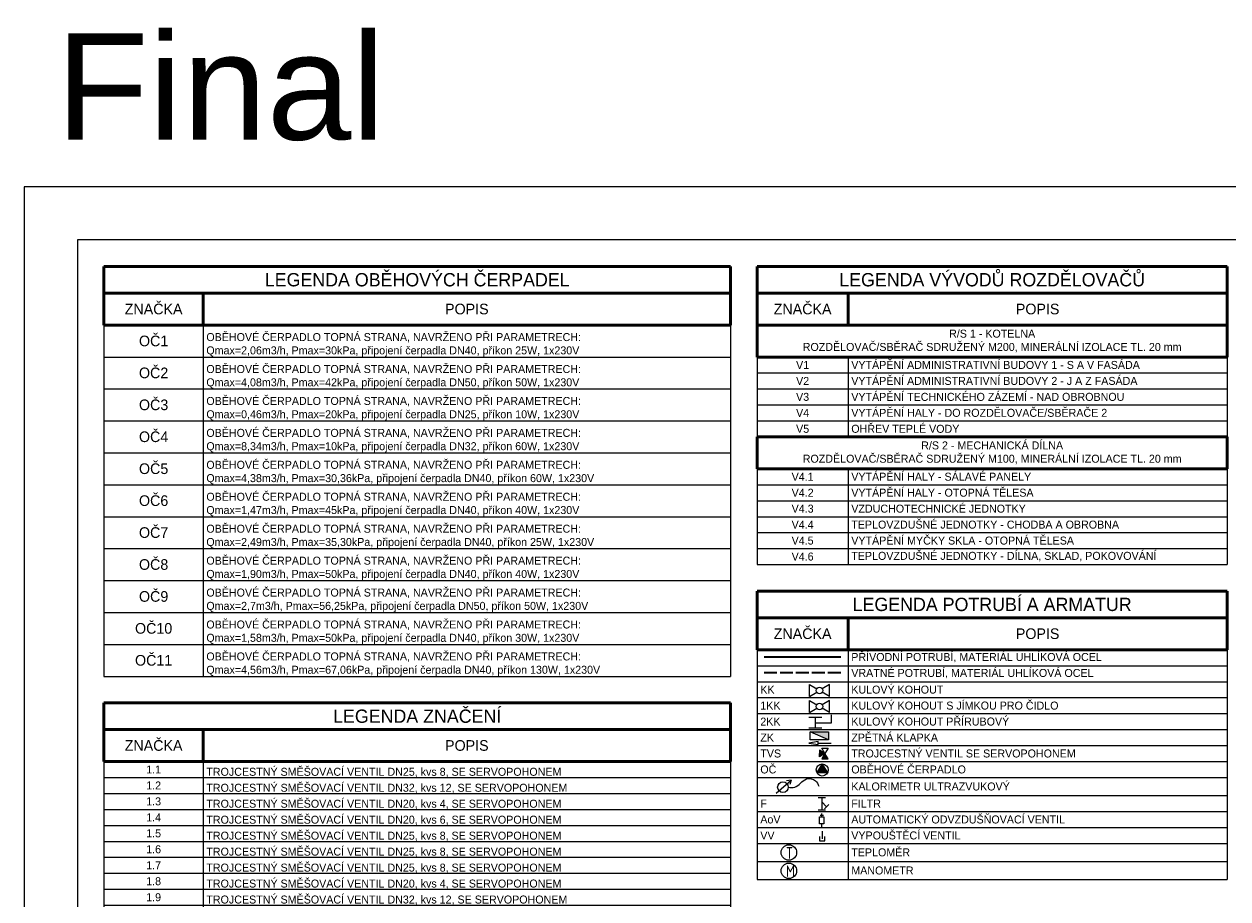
# Model space of a CAD drawing. Header units: millimetres. Extents: x -98431657 to -98227415, y -465497820 to -465456067.
# Tile 11 of 63: x -98431657 to -98420358, y -465464286 to -465456067. Entities that reach past the tile are written whole.
import ezdxf

# ---------------------------------------------------------------- set-up
doc = ezdxf.new("R2010")
doc.units = ezdxf.units.MM
doc.linetypes.add('ACAD_ISO02W100', pattern=[15, 12, -3])
doc.layers.add('AA_FORMÁTY NETISK', color=40, linetype='Continuous', plot=False)
for name, color, linetype, lineweight in [('AA_FORMÁTY TISK', 7, 'Continuous', 15), ('Kóty obecně', 7, 'Continuous', 25), ('Kóty_obecně', 7, 'Continuous', 25), ('Pasivní chlazení', 7, 'Continuous', 25), ('Standard', 7, 'Continuous', 25), ('Topení', 6, 'Continuous', 25), ('ZAM - POHLEDY_Pero_č.__2', 7, 'Continuous', 13), ('základ', 7, 'Continuous', 25)]:
    doc.layers.add(name, color=color, linetype=linetype, lineweight=lineweight)
doc.layers.add('URB_DOMY_skica_hatch', color=7, linetype='Continuous', lineweight=25, true_color=0x656565)
doc.styles.add('ARIAL', font='arial.ttf')
doc.styles.add('ISOCPEUR', font='isocpeur.ttf')

# ---------------------------------------------------------------- blocks, each defined once
blk = doc.blocks.new('*T214')
at = {"layer": 'Kóty_obecně', "color": 6, "linetype": 'ByBlock', "lineweight": 50, "transparency": 16777216}
for p, q in [((0, 0), (4413, 0)), ((0, 0), (0, -550)), ((4413, 0), (4413, -550)), ((0, -250), (4413, -250)), ((854, -250), (854, -550))]:
    blk.add_line(p, q, dxfattribs=at)
at = {"layer": 'Kóty_obecně', "color": 0, "lineweight": 50, "transparency": 16777216}
for p, q in [((0, -550), (4413, -550)), ((0, -550), (0, -850)), ((4413, -550), (4413, -850)), ((0, -850), (4413, -850)), ((0, -1600), (4413, -1600)), ((0, -1600), (0, -1900)), ((4413, -1600), (4413, -1900)), ((0, -1900), (4413, -1900))]:
    blk.add_line(p, q, dxfattribs=at)
at = {"layer": 'Kóty_obecně', "color": 0, "linetype": 'ByBlock', "lineweight": -2, "transparency": 16777216}
for p, q in [((0, -850), (0, -1600)), ((854, -850), (854, -1600)), ((4413, -850), (4413, -1600)), ((0, -1000), (4413, -1000)), ((0, -1150), (4413, -1150)), ((0, -1300), (4413, -1300)), ((0, -1450), (4413, -1450)), ((0, -1900), (0, -2800)), ((854, -1900), (854, -2800)), ((4413, -1900), (4413, -2800)), ((0, -2050), (4413, -2050)), ((0, -2200), (4413, -2200)), ((0, -2350), (4413, -2350)), ((0, -2500), (4413, -2500)), ((0, -2650), (4413, -2650)), ((0, -2800), (4413, -2800))]:
    blk.add_line(p, q, dxfattribs=at)
at = {"layer": 'Kóty_obecně', "color": 0, "transparency": 16777216}
for s, insert, char_height, width, attachment_point in [('{\\Fc:\\program files\\ab studio\\cadkonplus 2018\\2018\\fonts\\ic-simplex|c238;LEGENDA VÝVODŮ ROZDĚLOVAČŮ}', (2206, -125), 125, 4409.54, 5), ('Z{\\Fc:\\program files\\ab studio\\cadkonplus 2018\\2018\\fonts\\ic-simplex|c238;NAČKA}', (427, -400), 100, 851.02, 5), ('P{\\Fc:\\program files\\ab studio\\cadkonplus 2018\\2018\\fonts\\ic-simplex|c238;OPIS}', (2633, -400), 100, 3555.52, 5), ('{\\Ftxt|c238;R/S 1 - KOTELNA\\PROZDĚLOVAČ/SBĚRAČ SDRUŽENÝ M200, MINERÁLNÍ IZOLACE TL. 20 mm}', (2206, -700), 75, 4409.54, 5), ('{\\Fc:\\program files\\ab studio\\cadkonplus 2018\\2018\\fonts\\ic-simplex|c238;V1}', (427, -925), 75, 851.02, 5), ('\\A1;{\\Fc:\\program files\\ab studio\\cadkonplus 2018\\2018\\fonts\\ic-simplex|c238; VYTÁPĚNÍ ADMINISTRATIVNÍ BUDOVY 1 - S A V FASÁDA}', (856, -925), 75, 3555.52, 4), ('\\A1;{\\Fc:\\program files\\ab studio\\cadkonplus 2018\\2018\\fonts\\ic-simplex|c238; VYTÁPĚNÍ ADMINISTRATIVNÍ BUDOVY 2 - J A Z FASÁDA}', (856, -1075), 75, 3555.52, 4), ('{\\Fc:\\program files\\ab studio\\cadkonplus 2018\\2018\\fonts\\ic-simplex|c238;V2}', (427, -1075), 75, 851.02, 5), ('{\\Fc:\\program files\\ab studio\\cadkonplus 2018\\2018\\fonts\\ic-simplex|c238;V3}', (427, -1225), 75, 851.02, 5), ('\\A1;{\\Fc:\\program files\\ab studio\\cadkonplus 2018\\2018\\fonts\\ic-simplex|c238; VYTÁPĚNÍ TECHNICKÉHO ZÁZEMÍ - NAD OBROBNOU}', (856, -1225), 75, 3555.52, 4), ('{\\Fc:\\program files\\ab studio\\cadkonplus 2018\\2018\\fonts\\ic-simplex|c238;V4}', (427, -1375), 75, 851.02, 5), ('\\A1;{\\Ftxt|c238; \\Fc:\\program files\\ab studio\\cadkonplus 2018\\2018\\fonts\\ic-simplex|c238;VYTÁPĚNÍ HALY - DO ROZDĚLOVAČE/SBĚRAČE 2}', (856, -1375), 75, 3555.52, 4), ('\\A1;{\\Fc:\\program files\\ab studio\\cadkonplus 2018\\2018\\fonts\\ic-simplex|c238; OHŘEV TEPLÉ VODY}', (856, -1525), 75, 3555.52, 4), ('{\\Fc:\\program files\\ab studio\\cadkonplus 2018\\2018\\fonts\\ic-simplex|c238;V5}', (427, -1525), 75, 851.02, 5), ('{\\Ftxt|c238;R/S 2 - MECHANICKÁ DÍLNA\\PROZDĚLOVAČ/SBĚRAČ SDRUŽENÝ M100, MINERÁLNÍ IZOLACE TL. 20 mm}', (2206, -1750), 75, 4409.54, 5), ('\\A1;{\\Fc:\\program files\\ab studio\\cadkonplus 2018\\2018\\fonts\\ic-simplex|c238; VYTÁPĚNÍ HALY - SÁLAVÉ PANELY}', (856, -1975), 75, 3555.52, 4), ('{\\Fc:\\program files\\ab studio\\cadkonplus 2018\\2018\\fonts\\ic-simplex|c238;V4.1}', (427, -1975), 75, 851.02, 5), ('{\\Fc:\\program files\\ab studio\\cadkonplus 2018\\2018\\fonts\\ic-simplex|c238;V4.2}', (427, -2125), 75, 851.02, 5), ('\\A1;{\\Fc:\\program files\\ab studio\\cadkonplus 2018\\2018\\fonts\\ic-simplex|c238; VYTÁPĚNÍ HALY - OTOPNÁ TĚLESA}', (856, -2125), 75, 3555.52, 4), ('{\\Fc:\\program files\\ab studio\\cadkonplus 2018\\2018\\fonts\\ic-simplex|c238;V4.3}', (427, -2275), 75, 851.02, 5), ('\\A1;{\\Fc:\\program files\\ab studio\\cadkonplus 2018\\2018\\fonts\\ic-simplex|c238; VZDUCHOTECHNICKÉ JEDNOTKY}', (856, -2275), 75, 3555.52, 4), ('\\A1;{\\Fc:\\program files\\ab studio\\cadkonplus 2018\\2018\\fonts\\ic-simplex|c238; TEPLOVZDUŠNÉ JEDNOTKY - CHODBA A OBROBNA}', (856, -2425), 75, 3555.52, 4), ('{\\Fc:\\program files\\ab studio\\cadkonplus 2018\\2018\\fonts\\ic-simplex|c238;V4.4}', (427, -2425), 75, 851.02, 5), ('{\\Fc:\\program files\\ab studio\\cadkonplus 2018\\2018\\fonts\\ic-simplex|c238;V4.5}', (427, -2575), 75, 851.02, 5), ('\\A1;{\\Fc:\\program files\\ab studio\\cadkonplus 2018\\2018\\fonts\\ic-simplex|c238; VYTÁPĚNÍ MYČKY SKLA - OTOPNÁ TĚLESA}', (856, -2575), 75, 3555.52, 4), ('{\\Fc:\\program files\\ab studio\\cadkonplus 2018\\2018\\fonts\\ic-simplex|c238;V4.6}', (427, -2725), 75, 851.02, 5), ('\\A1;{\\Fc:\\program files\\ab studio\\cadkonplus 2018\\2018\\fonts\\ic-simplex|c238; TEPLOVZDUŠNÉ JEDNOTKY - DÍLNA, SKLAD, POKOVOVÁNÍ}', (856, -2725), 75, 3555.52, 4)]:
    blk.add_mtext(s, dxfattribs=dict(at, insert=insert, char_height=char_height, width=width, attachment_point=attachment_point))
blk = doc.blocks.new('*T215')
at = {"layer": 'Kóty_obecně', "color": 6, "linetype": 'ByBlock', "lineweight": 50, "transparency": 16777216}
for p, q in [((0, 0), (5881, 0)), ((0, 0), (0, -550)), ((5881, 0), (5881, -550)), ((0, -250), (5881, -250)), ((931, -250), (931, -550))]:
    blk.add_line(p, q, dxfattribs=at)
at = {"layer": 'Kóty_obecně', "color": 0, "lineweight": 50, "transparency": 16777216}
blk.add_line((0, -550), (5881, -550), dxfattribs=at)
at = {"layer": 'Kóty_obecně', "color": 0, "linetype": 'ByBlock', "lineweight": -2, "transparency": 16777216}
for p, q in [((0, -550), (0, -1150)), ((931, -550), (931, -1150)), ((5881, -550), (5881, -2650)), ((0, -700), (5881, -700)), ((0, -850), (5881, -850)), ((0, -1000), (5881, -1000)), ((931, -1150), (5881, -1150)), ((0, -1300), (0, -2650)), ((931, -1300), (5881, -1300)), ((931, -1300), (931, -2650)), ((0, -1450), (5881, -1450)), ((0, -1600), (5881, -1600)), ((0, -1750), (5881, -1750)), ((0, -1900), (5881, -1900)), ((0, -2050), (5881, -2050)), ((0, -2200), (5881, -2200)), ((0, -2350), (5881, -2350)), ((0, -2500), (5881, -2500)), ((0, -2650), (5881, -2650))]:
    blk.add_line(p, q, dxfattribs=at)
at = {"layer": 'Kóty_obecně', "color": 0, "lineweight": -2, "transparency": 16777216}
for p, q in [((0, -1150), (931, -1150)), ((0, -1150), (0, -1300)), ((931, -1150), (931, -1300)), ((0, -1300), (931, -1300))]:
    blk.add_line(p, q, dxfattribs=at)
at = {"layer": 'Kóty_obecně', "color": 0, "transparency": 16777216}
for s, insert, char_height, width, attachment_point in [('{\\Fc:\\program files\\ab studio\\cadkonplus 2018\\2018\\fonts\\ic-simplex|c238;LEGENDA ZNAČENÍ}', (2940, -125), 125, 5877.66, 5), ('Z{\\Fc:\\program files\\ab studio\\cadkonplus 2018\\2018\\fonts\\ic-simplex|c238;NAČKA}', (466, -400), 100, 928.03, 5), ('P{\\Fc:\\program files\\ab studio\\cadkonplus 2018\\2018\\fonts\\ic-simplex|c238;OPIS}', (3406, -400), 100, 4946.63, 5), ('{\\Fc:\\program files\\ab studio\\cadkonplus 2018\\2018\\fonts\\ic-simplex|c238;1.1}', (466, -625), 75, 928.03, 5), ('\\A1;{\\Fc:\\program files\\ab studio\\cadkonplus 2018\\2018\\fonts\\ic-simplex|c238; TROJCESTNÝ SMĚŠOVACÍ VENTIL DN25, kvs 8, SE SERVOPOHONEM}', (933, -698), 75, 4946.63, 7), ('{\\Fc:\\program files\\ab studio\\cadkonplus 2018\\2018\\fonts\\ic-simplex|c238;1.2}', (466, -775), 75, 928.03, 5), ('\\A1;{\\Fc:\\program files\\ab studio\\cadkonplus 2018\\2018\\fonts\\ic-simplex|c238; TROJCESTNÝ SMĚŠOVACÍ VENTIL DN32, kvs 12, SE SERVOPOHONEM}', (933, -848), 75, 4946.63, 7), ('{\\Fc:\\program files\\ab studio\\cadkonplus 2018\\2018\\fonts\\ic-simplex|c238;1.3}', (466, -925), 75, 928.03, 5), ('\\A1;{\\Fc:\\program files\\ab studio\\cadkonplus 2018\\2018\\fonts\\ic-simplex|c238; TROJCESTNÝ SMĚŠOVACÍ VENTIL DN20, kvs 4, SE SERVOPOHONEM}', (933, -998), 75, 4946.63, 7), ('{\\Fc:\\program files\\ab studio\\cadkonplus 2018\\2018\\fonts\\ic-simplex|c238;1.4}', (466, -1075), 75, 928.03, 5), ('\\A1;{\\Fc:\\program files\\ab studio\\cadkonplus 2018\\2018\\fonts\\ic-simplex|c238; TROJCESTNÝ SMĚŠOVACÍ VENTIL DN20, kvs 6, SE SERVOPOHONEM}', (933, -1148), 75, 4946.63, 7), ('{\\Fc:\\program files\\ab studio\\cadkonplus 2018\\2018\\fonts\\ic-simplex|c238;1.5}', (466, -1225), 75, 928.03, 5), ('\\A1;{\\Fc:\\program files\\ab studio\\cadkonplus 2018\\2018\\fonts\\ic-simplex|c238; TROJCESTNÝ SMĚŠOVACÍ VENTIL DN25, kvs 8, SE SERVOPOHONEM}', (933, -1298), 75, 4946.63, 7), ('{\\Fc:\\program files\\ab studio\\cadkonplus 2018\\2018\\fonts\\ic-simplex|c238;1.6}', (466, -1375), 75, 928.03, 5), ('\\A1;{\\Fc:\\program files\\ab studio\\cadkonplus 2018\\2018\\fonts\\ic-simplex|c238; TROJCESTNÝ SMĚŠOVACÍ VENTIL DN25, kvs 8, SE SERVOPOHONEM}', (933, -1448), 75, 4946.63, 7), ('{\\Fc:\\program files\\ab studio\\cadkonplus 2018\\2018\\fonts\\ic-simplex|c238;1.7}', (466, -1525), 75, 928.03, 5), ('\\A1;{\\Fc:\\program files\\ab studio\\cadkonplus 2018\\2018\\fonts\\ic-simplex|c238; TROJCESTNÝ SMĚŠOVACÍ VENTIL DN25, kvs 8, SE SERVOPOHONEM}', (933, -1598), 75, 4946.63, 7), ('{\\Fc:\\program files\\ab studio\\cadkonplus 2018\\2018\\fonts\\ic-simplex|c238;1.8}', (466, -1675), 75, 928.03, 5), ('\\A1;{\\Fc:\\program files\\ab studio\\cadkonplus 2018\\2018\\fonts\\ic-simplex|c238; TROJCESTNÝ SMĚŠOVACÍ VENTIL DN20, kvs 4, SE SERVOPOHONEM}', (933, -1748), 75, 4946.63, 7), ('{\\Fc:\\program files\\ab studio\\cadkonplus 2018\\2018\\fonts\\ic-simplex|c238;1.9}', (466, -1825), 75, 928.03, 5), ('\\A1;{\\Fc:\\program files\\ab studio\\cadkonplus 2018\\2018\\fonts\\ic-simplex|c238; TROJCESTNÝ SMĚŠOVACÍ VENTIL DN32, kvs 12, SE SERVOPOHONEM}', (933, -1898), 75, 4946.63, 7), ('{\\Fc:\\program files\\ab studio\\cadkonplus 2018\\2018\\fonts\\ic-simplex|c238;2.1}', (466, -1975), 75, 928.03, 5), ('\\A1;{\\Fc:\\program files\\ab studio\\cadkonplus 2018\\2018\\fonts\\ic-simplex|c238; KALORIMETR ULTRAZVUKOVÝ, DN25, Q=3,5 m\\H0.7x;\\S3^ ;\\H1.42857x;/h}', (933, -2048), 75, 4946.63, 7), ('{\\Fc:\\program files\\ab studio\\cadkonplus 2018\\2018\\fonts\\ic-simplex|c238;2.2}', (466, -2125), 75, 928.03, 5), ('\\A1;{\\Fc:\\program files\\ab studio\\cadkonplus 2018\\2018\\fonts\\ic-simplex|c238; KALORIMETR ULTRAZVUKOVÝ, DN32, Q=6 m\\H0.7x;\\S3^ ;\\H1.42857x;/h}', (933, -2198), 75, 4946.63, 7), ('{\\Ftxt|c238;2.3}', (466, -2275), 75, 928.03, 5), ('\\A1;{\\Fc:\\program files\\ab studio\\cadkonplus 2018\\2018\\fonts\\ic-simplex|c238; KALORIMETR ULTRAZVUKOVÝ, DN25, Q=6 m\\H0.7x;\\S3^ ;\\H1.42857x;/h}', (933, -2348), 75, 4946.63, 7), ('\\A1;{\\Fc:\\program files\\ab studio\\cadkonplus 2018\\2018\\fonts\\ic-simplex|c238; KALORIMETR ULTRAZVUKOVÝ, DN25, Q=3,5 m\\H0.7x;\\S3^ ;\\H1.42857x;/h}', (933, -2498), 75, 4946.63, 7), ('{\\Ftxt|c238;2.4}', (466, -2425), 75, 928.03, 5), ('{\\Ftxt|c238;3}', (466, -2575), 75, 928.03, 5), ('\\A1;{\\Fc:\\program files\\ab studio\\cadkonplus 2018\\2018\\fonts\\ic-simplex|c238; TERMOHYDRAULICKÝ ROZDĚLOVAČ DN200, PŘIPOJENÍ DN75, Q=8,34 m\\H0.7x;\\S3^ ;\\H1.42857x;/h}', (933, -2648), 75, 4946.63, 7)]:
    blk.add_mtext(s, dxfattribs=dict(at, insert=insert, char_height=char_height, width=width, attachment_point=attachment_point))
blk = doc.blocks.new('*T216')
at = {"layer": 'Kóty_obecně', "color": 6, "linetype": 'ByBlock', "lineweight": 50, "transparency": 16777216}
for p, q in [((0, 0), (5881, 0)), ((0, 0), (0, -550)), ((5881, 0), (5881, -550)), ((0, -250), (5881, -250)), ((931, -250), (931, -550))]:
    blk.add_line(p, q, dxfattribs=at)
at = {"layer": 'Kóty_obecně', "color": 0, "lineweight": 50, "transparency": 16777216}
blk.add_line((0, -550), (5881, -550), dxfattribs=at)
at = {"layer": 'Kóty_obecně', "color": 0, "linetype": 'ByBlock', "lineweight": -2, "transparency": 16777216}
for p, q in [((0, -550), (0, -1750)), ((931, -550), (931, -1750)), ((5881, -550), (5881, -3850)), ((0, -850), (5881, -850)), ((0, -1150), (5881, -1150)), ((0, -1450), (5881, -1450)), ((931, -1750), (5881, -1750)), ((0, -2050), (0, -3850)), ((931, -2050), (5881, -2050)), ((931, -2050), (931, -3850)), ((0, -2350), (5881, -2350)), ((0, -2650), (5881, -2650)), ((0, -2950), (5881, -2950)), ((0, -3250), (5881, -3250)), ((0, -3550), (5881, -3550)), ((0, -3850), (5881, -3850))]:
    blk.add_line(p, q, dxfattribs=at)
at = {"layer": 'Kóty_obecně', "color": 0, "lineweight": -2, "transparency": 16777216}
for p, q in [((0, -1750), (931, -1750)), ((0, -1750), (0, -2050)), ((931, -1750), (931, -2050)), ((0, -2050), (931, -2050))]:
    blk.add_line(p, q, dxfattribs=at)
at = {"layer": 'Kóty_obecně', "color": 0, "transparency": 16777216}
for s, insert, char_height, width, attachment_point in [('{\\Fc:\\program files\\ab studio\\cadkonplus 2018\\2018\\fonts\\ic-simplex|c238;LEGENDA OBĚHOVÝCH ČERPADEL}', (2940, -125), 125, 5877.66, 5), ('Z{\\Fc:\\program files\\ab studio\\cadkonplus 2018\\2018\\fonts\\ic-simplex|c238;NAČKA}', (466, -400), 100, 928.03, 5), ('P{\\Fc:\\program files\\ab studio\\cadkonplus 2018\\2018\\fonts\\ic-simplex|c238;OPIS}', (3406, -400), 100, 4946.63, 5), ('{\\Fc:\\program files\\ab studio\\cadkonplus 2018\\2018\\fonts\\ic-simplex|c238;OČ1}', (466, -700), 100, 928.03, 5), ('\\A1;{\\Fc:\\program files\\ab studio\\cadkonplus 2018\\2018\\fonts\\ic-simplex|c238; OBĚHOVÉ ČERPADLO TOPNÁ STRANA, NAVRŽENO PŘI PARAMETRECH:\\P Qmax=2,06m3/h, Pmax=30kPa, připojení čerpadla DN40, příkon 25W, 1x230V}', (933, -848), 75, 4946.63, 7), ('{\\Fc:\\program files\\ab studio\\cadkonplus 2018\\2018\\fonts\\ic-simplex|c238;OČ2}', (466, -1000), 100, 928.03, 5), ('\\A1;{\\Fc:\\program files\\ab studio\\cadkonplus 2018\\2018\\fonts\\ic-simplex|c238; OBĚHOVÉ ČERPADLO TOPNÁ STRANA, NAVRŽENO PŘI PARAMETRECH:\\P Qmax=4,08m3/h, Pmax=42kPa, připojení čerpadla DN50, příkon 50W, 1x230V}', (933, -1148), 75, 4946.63, 7), ('{\\Fc:\\program files\\ab studio\\cadkonplus 2018\\2018\\fonts\\ic-simplex|c238;OČ3}', (466, -1300), 100, 928.03, 5), ('\\A1;{\\Fc:\\program files\\ab studio\\cadkonplus 2018\\2018\\fonts\\ic-simplex|c238; OBĚHOVÉ ČERPADLO TOPNÁ STRANA, NAVRŽENO PŘI PARAMETRECH:\\P Qmax=0,46m3/h, Pmax=20kPa, připojení čerpadla DN25, příkon 10W, 1x230V}', (933, -1448), 75, 4946.63, 7), ('{\\Fc:\\program files\\ab studio\\cadkonplus 2018\\2018\\fonts\\ic-simplex|c238;OČ4}', (466, -1600), 100, 928.03, 5), ('\\A1;{\\Fc:\\program files\\ab studio\\cadkonplus 2018\\2018\\fonts\\ic-simplex|c238; OBĚHOVÉ ČERPADLO TOPNÁ STRANA, NAVRŽENO PŘI PARAMETRECH:\\P Qmax=8,34m3/h, Pmax=10kPa, připojení čerpadla DN32, příkon 60W, 1x230V}', (933, -1748), 75, 4946.63, 7), ('{\\Fc:\\program files\\ab studio\\cadkonplus 2018\\2018\\fonts\\ic-simplex|c238;OČ5}', (466, -1900), 100, 928.03, 5), ('\\A1;{\\Fc:\\program files\\ab studio\\cadkonplus 2018\\2018\\fonts\\ic-simplex|c238; OBĚHOVÉ ČERPADLO TOPNÁ STRANA, NAVRŽENO PŘI PARAMETRECH:\\P Qmax=4,38m3/h, Pmax=30,36kPa, připojení čerpadla DN40, příkon 60W, 1x230V}', (933, -2048), 75, 4946.63, 7), ('{\\Fc:\\program files\\ab studio\\cadkonplus 2018\\2018\\fonts\\ic-simplex|c238;OČ6}', (466, -2200), 100, 928.03, 5), ('\\A1;{\\Fc:\\program files\\ab studio\\cadkonplus 2018\\2018\\fonts\\ic-simplex|c238; OBĚHOVÉ ČERPADLO TOPNÁ STRANA, NAVRŽENO PŘI PARAMETRECH:\\P Qmax=1,47m3/h, Pmax=45kPa, připojení čerpadla DN40, příkon 40W, 1x230V}', (933, -2348), 75, 4946.63, 7), ('{\\Fc:\\program files\\ab studio\\cadkonplus 2018\\2018\\fonts\\ic-simplex|c238;OČ7}', (466, -2500), 100, 928.03, 5), ('\\A1;{\\Fc:\\program files\\ab studio\\cadkonplus 2018\\2018\\fonts\\ic-simplex|c238; OBĚHOVÉ ČERPADLO TOPNÁ STRANA, NAVRŽENO PŘI PARAMETRECH:\\P Qmax=2,49m3/h, Pmax=35,30kPa, připojení čerpadla DN40, příkon 25W, 1x230V}', (933, -2648), 75, 4946.63, 7), ('{\\Fc:\\program files\\ab studio\\cadkonplus 2018\\2018\\fonts\\ic-simplex|c238;OČ8}', (466, -2800), 100, 928.03, 5), ('\\A1;{\\Fc:\\program files\\ab studio\\cadkonplus 2018\\2018\\fonts\\ic-simplex|c238; OBĚHOVÉ ČERPADLO TOPNÁ STRANA, NAVRŽENO PŘI PARAMETRECH:\\P Qmax=1,90m3/h, Pmax=50kPa, připojení čerpadla DN40, příkon 40W, 1x230V}', (933, -2948), 75, 4946.63, 7), ('{\\Fc:\\program files\\ab studio\\cadkonplus 2018\\2018\\fonts\\ic-simplex|c238;OČ9}', (466, -3100), 100, 928.03, 5), ('\\A1;{\\Fc:\\program files\\ab studio\\cadkonplus 2018\\2018\\fonts\\ic-simplex|c238; OBĚHOVÉ ČERPADLO TOPNÁ STRANA, NAVRŽENO PŘI PARAMETRECH:\\P Qmax=2,7m3/h, Pmax=56,25kPa, připojení čerpadla DN50, příkon 50W, 1x230V}', (933, -3248), 75, 4946.63, 7), ('{\\Fc:\\program files\\ab studio\\cadkonplus 2018\\2018\\fonts\\ic-simplex|c238;OČ10}', (466, -3400), 100, 928.03, 5), ('\\A1;{\\Fc:\\program files\\ab studio\\cadkonplus 2018\\2018\\fonts\\ic-simplex|c238; OBĚHOVÉ ČERPADLO TOPNÁ STRANA, NAVRŽENO PŘI PARAMETRECH:\\P Qmax=1,58m3/h, Pmax=50kPa, připojení čerpadla DN40, příkon 30W, 1x230V}', (933, -3548), 75, 4946.63, 7), ('{\\Fc:\\program files\\ab studio\\cadkonplus 2018\\2018\\fonts\\ic-simplex|c238;OČ11}', (466, -3700), 100, 928.03, 5), ('\\A1;{\\Fc:\\program files\\ab studio\\cadkonplus 2018\\2018\\fonts\\ic-simplex|c238; OBĚHOVÉ ČERPADLO TOPNÁ STRANA, NAVRŽENO PŘI PARAMETRECH:\\P Qmax=4,56m3/h, Pmax=67,06kPa, připojení čerpadla DN40, příkon 130W, 1x230V}', (933, -3848), 75, 4946.63, 7)]:
    blk.add_mtext(s, dxfattribs=dict(at, insert=insert, char_height=char_height, width=width, attachment_point=attachment_point))
blk = doc.blocks.new('*T217')
at = {"layer": 'Kóty_obecně', "color": 6, "linetype": 'ByBlock', "lineweight": 50, "transparency": 16777216}
for p, q in [((0, 0), (4413, 0)), ((0, 0), (0, -550)), ((4413, 0), (4413, -550)), ((0, -250), (4413, -250)), ((854, -250), (854, -550))]:
    blk.add_line(p, q, dxfattribs=at)
at = {"layer": 'Kóty_obecně', "color": 0, "lineweight": 50, "transparency": 16777216}
blk.add_line((0, -550), (4413, -550), dxfattribs=at)
at = {"layer": 'Kóty_obecně', "color": 0, "linetype": 'ByBlock', "lineweight": -2, "transparency": 16777216}
for p, q in [((0, -550), (0, -2709)), ((854, -550), (854, -2709)), ((4413, -550), (4413, -2709)), ((0, -700), (4413, -700)), ((0, -850), (4413, -850)), ((0, -1000), (4413, -1000)), ((0, -1150), (4413, -1150)), ((0, -1300), (4413, -1300)), ((0, -1450), (4413, -1450)), ((0, -1600), (4413, -1600)), ((0, -1750), (4413, -1750)), ((0, -1920), (4413, -1920)), ((0, -2070), (4413, -2070)), ((0, -2220), (4413, -2220)), ((0, -2370), (4413, -2370)), ((0, -2539), (4413, -2539)), ((0, -2709), (4413, -2709))]:
    blk.add_line(p, q, dxfattribs=at)
at = {"layer": 'Kóty_obecně', "color": 0, "transparency": 16777216}
for s, insert, char_height, width, attachment_point in [('{\\Fc:\\program files\\ab studio\\cadkonplus 2018\\2018\\fonts\\ic-simplex|c238;LEGENDA POTRUBÍ A ARMATUR}', (2206, -125), 125, 4409.54, 5), ('Z{\\Fc:\\program files\\ab studio\\cadkonplus 2018\\2018\\fonts\\ic-simplex|c238;NAČKA}', (427, -400), 100, 851.02, 5), ('P{\\Fc:\\program files\\ab studio\\cadkonplus 2018\\2018\\fonts\\ic-simplex|c238;OPIS}', (2633, -400), 100, 3555.52, 5), ('{\\Fc:\\program files\\ab studio\\cadkonplus 2018\\2018\\fonts\\ic-simplex|c238; PŘÍVODNÍ POTRUBÍ, MATERIÁL UHLÍKOVÁ OCEL}', (856, -625), 75, 3555.52, 4), ('{\\Fc:\\program files\\ab studio\\cadkonplus 2018\\2018\\fonts\\ic-simplex|c238; VRATNÉ POTRUBÍ, MATERIÁL UHLÍKOVÁ OCEL}', (856, -775), 75, 3555.52, 4), ('{\\Ftxt|c238; }K{\\Ftxt|c238;K}', (2, -925), 75, 851.02, 4), ('{\\Fc:\\program files\\ab studio\\cadkonplus 2018\\2018\\fonts\\ic-simplex|c238; KULOVÝ KOHOUT}', (856, -925), 75, 3555.52, 4), ('{\\Fc:\\program files\\ab studio\\cadkonplus 2018\\2018\\fonts\\ic-simplex|c238; KULOVÝ KOHOUT S JÍMKOU PRO ČIDLO}', (856, -1075), 75, 3555.52, 4), ('{\\Fc:\\program files\\ab studio\\cadkonplus 2018\\2018\\fonts\\ic-simplex|c238; 1KK}', (2, -1075), 75, 851.02, 4), ('{\\Ftxt|c238; 2KK}', (2, -1225), 75, 851.02, 4), ('{\\Fc:\\program files\\ab studio\\cadkonplus 2018\\2018\\fonts\\ic-simplex|c238; KULOVÝ KOHOUT PŘÍRUBOVÝ}', (856, -1225), 75, 3555.52, 4), ('{\\Fc:\\program files\\ab studio\\cadkonplus 2018\\2018\\fonts\\ic-simplex|c238; ZK}', (2, -1375), 75, 851.02, 4), ('{\\Fc:\\program files\\ab studio\\cadkonplus 2018\\2018\\fonts\\ic-simplex|c238; ZPĚTNÁ KLAPKA}', (856, -1375), 75, 3555.52, 4), ('{\\Fc:\\program files\\ab studio\\cadkonplus 2018\\2018\\fonts\\ic-simplex|c238; TROJCESTNÝ VENTIL SE SERVOPOHONEM}', (856, -1525), 75, 3555.52, 4), ('{\\Fc:\\program files\\ab studio\\cadkonplus 2018\\2018\\fonts\\ic-simplex|c238; TVS}', (2, -1525), 75, 851.02, 4), ('{\\Fc:\\program files\\ab studio\\cadkonplus 2018\\2018\\fonts\\ic-simplex|c238; OČ}', (2, -1675), 75, 851.02, 4), ('{\\Fc:\\program files\\ab studio\\cadkonplus 2018\\2018\\fonts\\ic-simplex|c238; OBĚHOVÉ ČERPADLO}', (856, -1675), 75, 3555.52, 4), ('{\\Fc:\\program files\\ab studio\\cadkonplus 2018\\2018\\fonts\\ic-simplex|c238; KALORIMETR ULTRAZVUKOVÝ}', (856, -1835), 75, 3555.52, 4), ('{\\Fc:\\program files\\ab studio\\cadkonplus 2018\\2018\\fonts\\ic-simplex|c238; F}', (2, -1995), 75, 851.02, 4), ('{\\Fc:\\program files\\ab studio\\cadkonplus 2018\\2018\\fonts\\ic-simplex|c238; FILTR}', (856, -1995), 75, 3555.52, 4), ('{\\Fc:\\program files\\ab studio\\cadkonplus 2018\\2018\\fonts\\ic-simplex|c238; AoV}', (2, -2145), 75, 851.02, 4), ('{\\Fc:\\program files\\ab studio\\cadkonplus 2018\\2018\\fonts\\ic-simplex|c238; AUTOMATICKÝ ODVZDUŠŇOVACÍ VENTIL}', (856, -2145), 75, 3555.52, 4), ('{\\Fc:\\program files\\ab studio\\cadkonplus 2018\\2018\\fonts\\ic-simplex|c238; VV}', (2, -2295), 75, 851.02, 4), ('{\\Fc:\\program files\\ab studio\\cadkonplus 2018\\2018\\fonts\\ic-simplex|c238; VYPOUŠTĚCÍ VENTIL}', (856, -2295), 75, 3555.52, 4), ('{\\Fc:\\program files\\ab studio\\cadkonplus 2018\\2018\\fonts\\ic-simplex|c238; TEPLOMĚR}', (856, -2454), 75, 3555.52, 4), ('{\\Fc:\\program files\\ab studio\\cadkonplus 2018\\2018\\fonts\\ic-simplex|c238; MANOMETR}', (856, -2624), 75, 3555.52, 4)]:
    blk.add_mtext(s, dxfattribs=dict(at, insert=insert, char_height=char_height, width=width, attachment_point=attachment_point))

msp = doc.modelspace()

# ---------------------------------------------------------------- hatches: boundary and pattern name
h = msp.add_hatch(color=256)
h.dxf.hatch_style = 1
h.paths.add_polyline_path([(-98424108.2, -465462792.3), (-98424108.2, -465462715.2), (-98424279.4, -465462715.2)])
at = {"linetype": 'ACAD_ISO02W100', "lineweight": 100}
h = msp.add_hatch(color=256, dxfattribs=at)
h.dxf.hatch_style = 1
h.paths.add_polyline_path([(-98424141.2, -465462919.5), (-98424170.8, -465462969.7), (-98424111.2, -465462969.7)])
h.paths.add_polyline_path([(-98424192.5, -465462889.2), (-98424192.5, -465462919.5), (-98424192.5, -465462949.9), (-98424141.2, -465462919.5)])
at = {"layer": 'URB_DOMY_skica_hatch', "linetype": 'Continuous', "lineweight": 25, "true_color": 0x000000}
msp.add_hatch(color=18, dxfattribs=at).paths.add_polyline_path([(-98424165.4, -465463017.3), (-98424217.1, -465463097.9), (-98424113.7, -465463097.9)])

# ---------------------------------------------------------------- linework, layer by layer
at = {"layer": 'AA_FORMÁTY NETISK'}
msp.add_lwpolyline([(-98431657.4, -465457594.8), (-98431657.4, -465472544.8), (-98410657.4, -465472544.8), (-98410657.4, -465457594.8)], close=True, dxfattribs=at)
at = {"layer": 'AA_FORMÁTY TISK'}
msp.add_lwpolyline([(-98431157.4, -465458094.8), (-98431157.4, -465472044.8), (-98411157.4, -465472044.8), (-98411157.4, -465458094.8)], close=True, dxfattribs=at)
at = {"layer": 'Pasivní chlazení'}
for centre in [(-98424478.8, -465463849.4), (-98424478.8, -465464021.8)]:
    msp.add_circle(centre, 72.9, dxfattribs=at)
at = {"layer": 'Standard', "color": 0, "linetype": 'Continuous', "lineweight": 13}
for p, q in [((-98424141.2, -465462919.5), (-98424192.5, -465462889.2)), ((-98424192.5, -465462889.2), (-98424192.5, -465462919.5)), ((-98424141.2, -465462919.5), (-98424170.8, -465462869.4)), ((-98424170.8, -465462869.4), (-98424111.2, -465462869.4)), ((-98424111.2, -465462869.4), (-98424141.2, -465462919.5)), ((-98424141.2, -465462919.5), (-98424192.5, -465462949.9)), ((-98424192.5, -465462949.9), (-98424192.5, -465462919.5)), ((-98424141.2, -465462919.5), (-98424170.8, -465462969.7)), ((-98424170.8, -465462969.7), (-98424111.2, -465462969.7)), ((-98424111.2, -465462969.7), (-98424141.2, -465462919.5))]:
    msp.add_line(p, q, dxfattribs=at)
at = {"layer": 'Standard', "color": 1, "linetype": 'Continuous', "lineweight": 35}
msp.add_lwpolyline([(-98424712, -465462010.1), (-98423991.1, -465462010.1)], dxfattribs=at)
at = {"layer": 'Standard', "color": 5, "linetype": 'ACAD_ISO02W100', "lineweight": 35, "ltscale": 10}
msp.add_lwpolyline([(-98424712, -465462160.1), (-98423991.1, -465462160.1)], dxfattribs=at)
at = {"layer": 'Topení', "color": 0, "linetype": 'Continuous', "lineweight": 25}
for p, q in [((-98424286.2, -465462384.1), (-98424286.2, -465462270.8)), ((-98424286.2, -465462270.8), (-98424217.9, -465462311.8)), ((-98424097.4, -465462270.8), (-98424165.7, -465462311.8)), ((-98424097.4, -465462384.1), (-98424097.4, -465462270.8)), ((-98424286.2, -465462384.1), (-98424217.9, -465462343.1)), ((-98424286.2, -465462534), (-98424286.2, -465462420.7)), ((-98424286.2, -465462420.7), (-98424217.9, -465462461.7)), ((-98424097.4, -465462384.1), (-98424165.7, -465462343.1)), ((-98424097.4, -465462420.7), (-98424165.7, -465462461.7)), ((-98424097.4, -465462534), (-98424097.4, -465462420.7)), ((-98424286.2, -465462534), (-98424217.9, -465462493)), ((-98424097.4, -465462534), (-98424165.7, -465462493)), ((-98424598.4, -465463293.2), (-98424458.5, -465463169.3)), ((-98424458.5, -465463169.3), (-98424499.7, -465463175.6)), ((-98424458.5, -465463169.3), (-98424469.8, -465463209.4)), ((-98424203.8, -465463333.6), (-98424135.6, -465463333.6)), ((-98424169.7, -465463333.6), (-98424169.7, -465463447.3)), ((-98424203.8, -465463447.3), (-98424135.6, -465463447.3)), ((-98424169.7, -465463373.9), (-98424124.3, -465463419.3)), ((-98424124.3, -465463419.3), (-98424143.8, -465463438.8)), ((-98424124.3, -465463419.3), (-98424104.8, -465463399.9)), ((-98424165.8, -465463650), (-98424165.8, -465463720)), ((-98424190.8, -465463698.8), (-98424190.8, -465463738.8)), ((-98424190.8, -465463738.8), (-98424140.8, -465463738.8)), ((-98424140.8, -465463738.8), (-98424140.8, -465463698.8))]:
    msp.add_line(p, q, dxfattribs=at)
for centre, radius in [((-98424191.8, -465462327.4), 30.5), ((-98424191.8, -465462477.4), 30.5), ((-98424534.1, -465463235.9), 50)]:
    msp.add_circle(centre, radius, dxfattribs=at)
at = {"layer": 'Topení', "color": 0, "linetype": 'Continuous', "lineweight": 25, "start_tangent": (1.1562694, -0.1240467), "end_tangent": (0.6584216, -1.1408215)}
msp.add_spline([(-98424484.1, -465463235.9), (-98424424.1, -465463235.9), (-98424313.3, -465463158.8), (-98424228.9, -465463175), (-98424197.7, -465463226.9)], degree=3, dxfattribs=at)
at = {"layer": 'ZAM - POHLEDY_Pero_č.__2', "color": 0, "linetype": 'Continuous', "lineweight": 13}
for p, q in [((-98424165.4, -465463017.3), (-98424217.1, -465463097.9)), ((-98424217.1, -465463097.9), (-98424113.7, -465463097.9)), ((-98424113.7, -465463097.9), (-98424165.4, -465463017.3))]:
    msp.add_line(p, q, dxfattribs=at)
msp.add_circle((-98424165.4, -465463074.1), 56.9, dxfattribs=at)
at = {"layer": 'základ'}
for p, q in [((-98424292.9, -465462577), (-98424168.4, -465462577)), ((-98424230.6, -465462577), (-98424230.6, -465462677.4)), ((-98424230.6, -465462631.4), (-98424080, -465462631.4)), ((-98424080, -465462631.4), (-98424080, -465462556.8)), ((-98424292.9, -465462677.4), (-98424168.4, -465462677.4)), ((-98424108.2, -465462792.3), (-98424279.4, -465462715.2)), ((-98424204.6, -465462820.9), (-98424080.7, -465462820.9)), ((-98424185.4, -465463498.2), (-98424154.1, -465463498.2)), ((-98424170.1, -465463516), (-98424170.1, -465463483)), ((-98424170.1, -465463609.9), (-98424170.1, -465463581.5))]:
    msp.add_line(p, q, dxfattribs=at)
for points in [[(-98424108.2, -465462715.2), (-98424108.2, -465462792.3), (-98424279.4, -465462792.3), (-98424279.4, -465462715.2), (-98424108.2, -465462715.2)], [(-98424204.6, -465462835.5), (-98424204.6, -465462806.3), (-98424292.4, -465462820.9), (-98424204.6, -465462835.5)], [(-98424190.7, -465463516), (-98424149.6, -465463516), (-98424149.6, -465463581.5), (-98424190.7, -465463581.5), (-98424190.7, -465463516)]]:
    msp.add_lwpolyline(points, close=True, dxfattribs=at)

# ---------------------------------------------------------------- block references
for name, p in [('*T216', (-98430907.4, -465458344.8)), ('*T214', (-98424776.8, -465458344.8)), ('*T217', (-98424776.8, -465461394.8)), ('*T215', (-98430907.4, -465462444.8))]:
    msp.add_blockref(name, p)

# ---------------------------------------------------------------- texts
at = {"layer": 'Kóty obecně', "color": 0, "linetype": 'Continuous', "lineweight": 35, "insert": (-98431358.7, -465456153.1), "char_height": 1000, "width": 5012.441, "attachment_point": 1, "style": 'ARIAL'}
msp.add_mtext('{\\fArial|b0|i0|c238|p34;\\W1.02041;\\C7;Final}', dxfattribs=at)
at = {"layer": 'Kóty obecně', "color": 0, "linetype": 'Continuous', "lineweight": 18, "char_height": 108.501, "width": 120.436, "attachment_point": 7, "style": 'ISOCPEUR'}
for s, insert in [('{\\fISOCPEUR|b0|i0|c238|p34;\\W0.8;\\C7;T}', (-98424506.9, -465463907.3)), ('{\\fISOCPEUR|b0|i0|c238|p34;\\W0.8;\\C7;M}', (-98424506.9, -465464079.6))]:
    msp.add_mtext(s, dxfattribs=dict(at, insert=insert))

doc.saveas('drawing.dxf')
